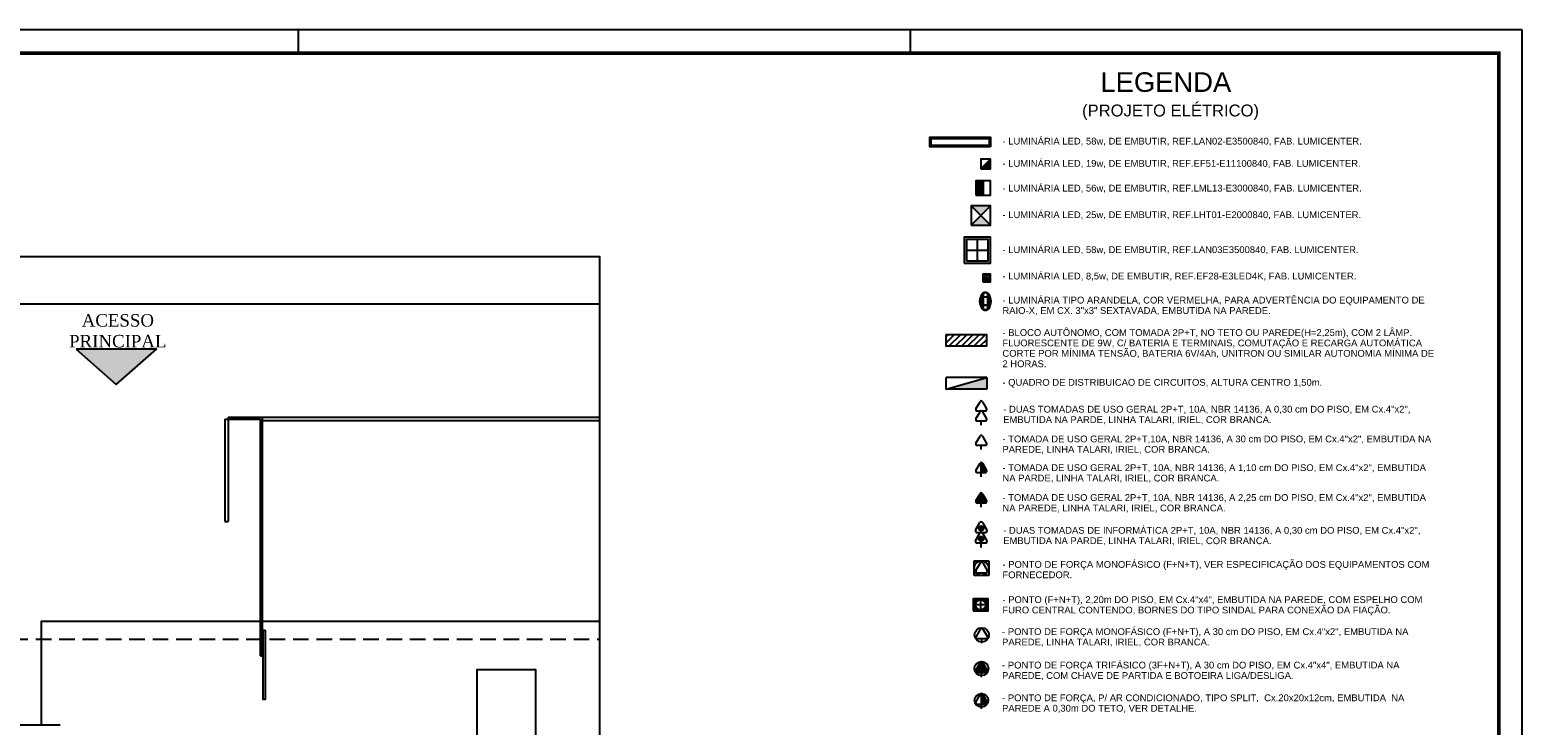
# Model space of a CAD drawing. Extents: x 40.7 to 91.7, y -250.8 to -221.5.
# Tile 15 of 15: x 70.2 to 91.7, y -231.5 to -221.5. Entities that reach past the tile are written whole.
import ezdxf
from ezdxf.enums import TextEntityAlignment as Align

# ---------------------------------------------------------------- set-up
doc = ezdxf.new("R2010")
doc.units = 0
doc.header["$MEASUREMENT"] = 0
doc.linetypes.add('HIDDEN', pattern=[0.375, 0.25, -0.125])
doc.layers.get('0').update_dxf_attribs({"linetype": 'CONTINUOUS'})
for name, color, linetype in [('0-LUMINOTEC', 1, 'CONTINUOUS'), ('ILUMINACAO', 1, 'CONTINUOUS'), ('ILUMINAÇÃO TETO', 12, 'CONTINUOUS'), ('paredes1', 8, 'CONTINUOUS'), ('PRANCHA', 8, 'CONTINUOUS'), ('QUADROS DE CARGA', 7, 'CONTINUOUS'), ('TOMADAS_ENERGIA', 1, 'CONTINUOUS'), ('TOMADAS_GERAIS', 1, 'CONTINUOUS')]:
    doc.layers.add(name, color=color, linetype=linetype)
doc.styles.add('ARIAL', font='arial.ttf')
doc.styles.add('LCR', font='times.ttf', dxfattribs={"height": 0.2})
doc.styles.add('ROMANS', font='romans')
doc.styles.add('TXT', font='txt')

# ---------------------------------------------------------------- blocks, each defined once
blk = doc.blocks.new('A1 1-50')
at = {"layer": 'PRANCHA'}
for p, q in [((3837.076, 272.078), (3794.895, 272.078)), ((3819.419, 271.74), (3819.419, 272.078)), ((3828.248, 271.74), (3828.248, 272.078)), ((3837.076, 242.703), (3837.076, 272.078))]:
    blk.add_line(p, q, dxfattribs=at)
at = {"layer": 'PRANCHA', "const_width": 0.0506}
blk.add_lwpolyline([(3795.739, 271.74), (3795.739, 243.04), (3836.739, 243.04), (3836.739, 271.74), (3795.739, 271.74)], dxfattribs=at)
blk = doc.blocks.new('Tnormal1')
for p, q in [((-1.62, 1.95), (-0.35, 4.14)), ((-1.3, 1.32), (1.28, 1.32)), ((0, 0), (0, 1.32)), ((0.35, 4.14), (1.63, 1.92))]:
    blk.add_line(p, q)
for centre, start, end in [((-1.3, 1.71), 143.1332, 270.777), ((0, 3.97), 26.0479, 153.9521), ((1.3, 1.71), 267.1811, 32.5689)]:
    blk.add_arc(centre, 0.393, start, end)
at = {"style": 'ROMANS', "flags": 8}
for tag, p in [('020', (0.02, 6.3)), ('001', (3.56, 2.23))]:
    blk.add_attdef(tag, text='', height=1.6, dxfattribs=at).set_placement(p, align=Align.MIDDLE_CENTER)
blk = doc.blocks.new('Apwr_temed02')
for p, q in [((-1.62, 1.95), (-0.35, 4.14)), ((-1.3, 1.32), (1.28, 1.32)), ((0, 1.32), (0, 4.36)), ((0, 0), (0, 1.32)), ((0.35, 4.14), (1.63, 1.92))]:
    blk.add_line(p, q)
for centre, start, end in [((-1.3, 1.71), 143.1332, 270.777), ((0, 3.97), 26.0479, 153.9521), ((1.3, 1.71), 267.1811, 32.5689)]:
    blk.add_arc(centre, 0.393, start, end)
at = {"linetype": 'Continuous'}
for points in [[(0, 4.36), (1.63, 1.92), (0.21, 4.3)], [(1.63, 1.92), (0, 4.36), (1.69, 1.72)], [(0, 1.32), (1.69, 1.72), (0, 4.36)], [(1.69, 1.72), (0, 1.32), (1.64, 1.52)], [(1.28, 1.32), (1.64, 1.52), (0, 1.32)], [(0.35, 4.14), (0.21, 4.3), (1.63, 1.92)], [(1.64, 1.52), (1.28, 1.32), (1.49, 1.37)]]:
    blk.add_solid(points, dxfattribs=at)
at = {"style": 'ROMANS', "flags": 8}
for tag, p in [('020', (-4.96, 2.19)), ('001', (3.39, 2.17))]:
    blk.add_attdef(tag, text='', height=1.6, dxfattribs=at).set_placement(p, align=Align.MIDDLE_CENTER)
blk = doc.blocks.new('PONTODUPLO')
for p, q in [((-1.61, 4.99), (-0.34, 7.18)), ((0.36, 7.18), (1.64, 4.96)), ((-1.62, 1.95), (-0.35, 4.14)), ((-1.3, 1.32), (1.28, 1.32)), ((-1.29, 4.36), (1.29, 4.36)), ((0, 0), (0, 1.32)), ((0.35, 4.14), (1.63, 1.92))]:
    blk.add_line(p, q)
for centre, start, end in [((-1.29, 4.75), 143.1332, 270.777), ((0.01, 7.01), 26.0479, 153.9521), ((1.31, 4.75), 267.1811, 32.5689), ((-1.3, 1.71), 143.1332, 270.777), ((0, 3.97), 26.0479, 153.9521), ((1.3, 1.71), 267.1811, 32.5689)]:
    blk.add_arc(centre, 0.393, start, end)
at = {"style": 'ROMANS', "flags": 8}
for tag, p in [('020', (-4.94, 4.09)), ('001', (3.56, 2.23))]:
    blk.add_attdef(tag, text='', height=1.6, dxfattribs=at).set_placement(p, align=Align.MIDDLE_CENTER)
blk = doc.blocks.new('TEALT03')
for p, q in [((-1.62, 1.95), (-0.35, 4.14)), ((-1.3, 1.32), (1.28, 1.32)), ((0, 0), (0, 1.32)), ((0.35, 4.14), (1.63, 1.92))]:
    blk.add_line(p, q)
for centre, start, end in [((-1.3, 1.71), 143.1332, 270.777), ((0, 3.97), 26.0479, 153.9521), ((1.3, 1.71), 267.1811, 32.5689)]:
    blk.add_arc(centre, 0.393, start, end)
at = {"linetype": 'Continuous'}
for points in [[(-1.69, 1.75), (1.28, 1.32), (-1.62, 1.95)], [(1.28, 1.32), (-1.69, 1.75), (-1.31, 1.32)], [(-1.66, 1.54), (-1.31, 1.32), (-1.69, 1.75)], [(-1.31, 1.32), (-1.66, 1.54), (-1.51, 1.38)], [(-1.62, 1.95), (1.49, 1.37), (-0.35, 4.14)], [(1.49, 1.37), (-1.62, 1.95), (1.28, 1.32)], [(-0.35, 4.14), (1.64, 1.52), (-0.21, 4.3)], [(1.64, 1.52), (-0.35, 4.14), (1.49, 1.37)], [(-0.21, 4.3), (1.69, 1.72), (0, 4.36)], [(1.69, 1.72), (-0.21, 4.3), (1.64, 1.52)], [(0, 4.36), (1.63, 1.92), (0.21, 4.3)], [(1.63, 1.92), (0, 4.36), (1.69, 1.72)], [(0.35, 4.14), (0.21, 4.3), (1.63, 1.92)]]:
    blk.add_solid(points, dxfattribs=at)
at = {"style": 'ROMANS', "flags": 8}
for tag, p in [('020', (-4.82, 2.03)), ('001', (3.51, 2.07))]:
    blk.add_attdef(tag, text='', height=1.6, dxfattribs=at).set_placement(p, align=Align.MIDDLE_CENTER)
blk = doc.blocks.new('pl serviço')
at = {"elevation": -4.68}
for points in [[(-321.76, 81.304), (-320.51, 81.304), (-320.51, 81.504), (-321.76, 81.504)], [(-321.735, 81.329), (-320.535, 81.329), (-320.535, 81.479), (-321.735, 81.479)]]:
    blk.add_lwpolyline(points, close=True, dxfattribs=at)
blk = doc.blocks.new('CVHVBNB')
h = blk.add_hatch(color=256)
h.dxf.hatch_style = 1
h.paths.add_polyline_path([(0.2, 0.2), (0, 0), (0.2, 0)])
blk.add_line((0.2, 0.2), (0, 0))
blk.add_lwpolyline([(0, 0), (0.2, 0), (0.2, 0.2), (0, 0.2)], close=True)
blk = doc.blocks.new('GHJGHJHGJGH')
h = blk.add_hatch(color=256)
h.dxf.hatch_style = 1
h.paths.add_polyline_path([(0.15, 0.3), (0, 0.3), (0, 0), (0.15, 0)])
blk.add_line((0.15, 0.3), (0.15, 0))
blk.add_lwpolyline([(0, 0), (0.3, 0), (0.3, 0.3), (0, 0.3)], close=True)
blk = doc.blocks.new('VJMBNM')
h = blk.add_hatch(color=256)
h.dxf.hatch_style = 1
h.paths.add_polyline_path([(0.4, 0.4), (0, 0.4), (0.2, 0.2)])
h.paths.add_polyline_path([(0.2, 0.2), (0, 0), (0.4, 0)])
for p, q in [((0, 0.4), (0.4, 0)), ((0, 0), (0.4, 0.4))]:
    blk.add_line(p, q)
blk.add_lwpolyline([(0, 0), (0.4, 0), (0.4, 0.4), (0, 0.4)], close=True)
blk = doc.blocks.new('XFJHNJDFNGDFJ')
h = blk.add_hatch(color=256)
h.dxf.hatch_style = 1
h.paths.add_polyline_path([(0.54, 0.54), (0, 0.54), (0, 0), (0.54, 0)])
h.paths.add_polyline_path([(0.05, 0.05), (0.05, 0.49), (0.49, 0.49), (0.49, 0.05)], flags=16)
for p, q in [((0.27, 0.49), (0.27, 0.05)), ((0.05, 0.27), (0.49, 0.27))]:
    blk.add_line(p, q)
for points in [[(0, 0), (0.54, 0), (0.54, 0.54), (0, 0.54)], [(0.05, 0.05), (0.49, 0.05), (0.49, 0.49), (0.05, 0.49)]]:
    blk.add_lwpolyline(points, close=True)
blk = doc.blocks.new('VBKBVNVBHJMGFVN')
h = blk.add_hatch(color=256)
h.dxf.hatch_style = 1
h.paths.add_polyline_path([(0.048, 0.07, 1), (0.092, 0.07, 1)])
for points in [[(0, 0), (0.14, 0), (0.14, 0.14), (0, 0.14)], [(0.02, 0.02), (0.12, 0.02), (0.12, 0.12), (0.02, 0.12)]]:
    blk.add_lwpolyline(points, close=True)
blk.add_circle((0.07, 0.07), 0.0216)
blk = doc.blocks.new('TE3PIS08')
for p, q in [((-2.11, 2.11), (2.11, 2.11)), ((-2.11, -2.11), (-2.11, 2.11)), ((-1.59, -0.69), (-0.33, 1.5)), ((0.38, 1.5), (1.65, -0.71)), ((2.11, 2.11), (2.11, -2.11)), ((2.11, -2.11), (-2.11, -2.11)), ((-1.27, -1.32), (1.3, -1.32))]:
    blk.add_line(p, q)
blk.add_circle((0, 0), 2.11)
for centre, start, end in [((0.02, 1.33), 26.0479, 153.9521), ((-1.28, -0.92), 143.1332, 270.777), ((1.32, -0.92), 267.1811, 32.5689)]:
    blk.add_arc(centre, 0.393, start, end)
at = {"style": 'ROMANS', "flags": 8}
for tag, p in [('020', (-4.67, -0.43)), ('001', (3.62, -0.42))]:
    blk.add_attdef(tag, text='', height=1.2, dxfattribs=at).set_placement(p, align=Align.MIDDLE_CENTER)
blk = doc.blocks.new('T_E_ALTA_2')
h = blk.add_hatch(color=256)
h.dxf.hatch_style = 1
h.paths.add_polyline_path([(0.35, 4.14, 0.624289), (-0.35, 4.14), (-1.62, 1.95, 0.62271), (-1.3, 1.32), (1.28, 1.32, 0.609132), (1.63, 1.92)])
for p, q in [((-1.62, 1.95), (-0.35, 4.14)), ((-1.3, 1.32), (1.28, 1.32)), ((0, 0), (0, 1.32)), ((0.35, 4.14), (1.63, 1.92))]:
    blk.add_line(p, q)
for centre, start, end in [((0, 3.97), 26.0479, 153.9521), ((-1.3, 1.71), 143.1332, 270.777), ((1.3, 1.71), 267.1811, 32.5689)]:
    blk.add_arc(centre, 0.393, start, end)
at = {"style": 'ROMANS', "flags": 8}
for tag, p in [('020', (-5.03, 2.2)), ('001', (3.56, 2.23))]:
    blk.add_attdef(tag, text='', height=1.6, dxfattribs=at).set_placement(p, align=Align.MIDDLE_CENTER)
blk = doc.blocks.new('TEBAI01')
for p, q in [((-1.62, 1.95), (-0.35, 4.14)), ((-1.3, 1.32), (1.28, 1.32)), ((0, 0), (0, 1.32)), ((0.35, 4.14), (1.63, 1.92))]:
    blk.add_line(p, q)
for centre, start, end in [((0, 3.97), 26.0479, 153.9521), ((-1.3, 1.71), 143.1332, 270.777), ((1.3, 1.71), 267.1811, 32.5689)]:
    blk.add_arc(centre, 0.393, start, end)
at = {"style": 'ROMANS', "flags": 8}
for tag, p in [('020', (-5.03, 2.2)), ('001', (3.56, 2.23))]:
    blk.add_attdef(tag, text='', height=1.6, dxfattribs=at).set_placement(p, align=Align.MIDDLE_CENTER)
blk = doc.blocks.new('T_INF_BAI_02')
h = blk.add_hatch(color=256)
h.paths.add_polyline_path([(0.71, 5.52, 1), (-0.72, 5.52, 1)])
h.paths.add_polyline_path([(0.71, 2.48, 1), (-0.72, 2.48, 1)])
for p, q in [((-1.62, 4.99), (-0.35, 7.18)), ((-1.3, 4.36), (1.28, 4.36)), ((0.35, 7.18), (1.63, 4.96)), ((-1.62, 1.95), (-0.35, 4.14)), ((-1.3, 1.32), (1.28, 1.32)), ((0, 0), (0, 1.32)), ((0.35, 4.14), (1.63, 1.92))]:
    blk.add_line(p, q)
for centre in [(-0.01, 5.52), (-0.01, 2.48)]:
    blk.add_circle(centre, 0.712)
for centre, start, end in [((-1.3, 4.75), 143.1332, 270.777), ((0, 7.01), 26.0479, 153.9521), ((0, 3.97), 26.0479, 153.9521), ((1.3, 4.75), 267.1811, 32.5689), ((-1.3, 1.71), 143.1332, 270.777), ((1.3, 1.71), 267.1811, 32.5689)]:
    blk.add_arc(centre, 0.393, start, end)
at = {"style": 'ROMANS', "flags": 8}
for tag, p in [('020', (-5.03, 2.2)), ('001', (3.56, 2.23))]:
    blk.add_attdef(tag, text='', height=1.6, dxfattribs=at).set_placement(p, align=Align.MIDDLE_CENTER)
blk = doc.blocks.new('016601')
at = {"layer": '0-LUMINOTEC'}
for p, q in [((-16.5, 2.1), (-12.5, 2.1)), ((-16.4, 2.3), (-12.5, 2.3)), ((-12.5, 4.5), (-12.5, -4.5)), ((-12.3, 4.5), (-12.3, -4.5)), ((-12.3, 2.3), (-4.7, 2.3)), ((-12.3, 2.1), (-4.7, 2.1)), ((-4.7, 4.5), (-4.7, -4.5)), ((-4.5, 4.5), (-4.5, -4.5)), ((-4.5, 2.3), (-0.6, 2.3)), ((-4.5, 2.1), (-0.5, 2.1)), ((-16.5, -2.1), (-12.5, -2.1)), ((-16.4, -2.3), (-12.5, -2.3)), ((-12.3, -2.1), (-4.7, -2.1)), ((-12.3, -2.3), (-4.7, -2.3)), ((-4.5, -2.1), (-0.5, -2.1)), ((-4.5, -2.3), (-0.6, -2.3))]:
    blk.add_line(p, q, dxfattribs=at)
blk.add_lwpolyline([(-12.5, -4.5), (-4.5, -4.5, 0.414214), (0, 0), (0, 0, 0.414214), (-4.5, 4.5), (-12.5, 4.5, 0.414214), (-17, 0), (-17, 0, 0.414214)], format="xyb", close=True, dxfattribs=at)
for points in [[(-15.9, 2.1, 0.140097), (-16.5, 0, 0.140097), (-15.9, -2.1, 0.140097)], [(-12.5, 4), (-12.5, 4, 0.241649), (-15.7, 2.3)], [(-1.3, 2.3, 0.241649), (-4.5, 4)], [(-1.1, -2.1, 0.140097), (-0.5, 0, 0.140097), (-1.1, 2.1, 0.140097)], [(-15.7, -2.3, 0.241649), (-12.5, -4)], [(-4.5, -4), (-4.5, -4, 0.241649), (-1.3, -2.3)]]:
    blk.add_lwpolyline(points, format="xyb", dxfattribs=at)
for points in [[(-4.7, 4), (-12.3, 4)], [(-12.3, -4), (-4.7, -4)]]:
    blk.add_lwpolyline(points, dxfattribs=at)
for centre, start, end in [((-8.5, -2.2), 59.3153, 120.6847), ((-8.5, 2.2), 239.3153, 300.6847)]:
    blk.add_arc(centre, 7.84, start, end, dxfattribs=at)
blk = doc.blocks.new('TE3MED06')
for p, q in [((0, 1.32), (0, 4.36)), ((-1.62, 1.95), (-0.35, 4.14)), ((-1.3, 1.32), (1.28, 1.32)), ((0, 0), (0, 1.32)), ((0.35, 4.14), (1.63, 1.92))]:
    blk.add_line(p, q)
blk.add_circle((-0.01, 2.44), 1.98)
for centre, start, end in [((0, 3.97), 26.0479, 153.9521), ((-1.3, 1.71), 143.1332, 270.777), ((1.3, 1.71), 267.1811, 32.5689)]:
    blk.add_arc(centre, 0.393, start, end)
at = {"linetype": 'Continuous'}
for points in [[(0, 4.36), (1.63, 1.92), (0.21, 4.3)], [(1.63, 1.92), (0, 4.36), (1.69, 1.72)], [(0, 1.32), (1.69, 1.72), (0, 4.36)], [(1.69, 1.72), (0, 1.32), (1.64, 1.52)], [(1.28, 1.32), (1.64, 1.52), (0, 1.32)], [(0.35, 4.14), (0.21, 4.3), (1.63, 1.92)], [(1.64, 1.52), (1.28, 1.32), (1.49, 1.37)]]:
    blk.add_solid(points, dxfattribs=at)
at = {"style": 'ROMANS', "flags": 8}
for tag, p in [('020', (-5.08, 2.06)), ('001', (3.71, 2.06))]:
    blk.add_attdef(tag, text='', height=1.6, dxfattribs=at).set_placement(p, align=Align.MIDDLE_CENTER)
blk = doc.blocks.new('P_CHUV')
h = blk.add_hatch(color=256)
h.paths.add_polyline_path([(-1.7, 4.76), (-1.7, 0.4), (1.69, 0.4), (1.69, 4.76)])
h.paths.add_polyline_path([(1.49, 2.58, -1), (-1.49, 2.58, -1)], flags=16)
for p, q in [((-1.2, 2.58), (1.2, 2.58)), ((0, 3.78), (0, 1.37))]:
    blk.add_line(p, q)
blk.add_lwpolyline([(1.69, 0.4), (1.69, 4.76), (-1.7, 4.76), (-1.7, 0.4)], close=True)
blk.add_circle((0, 2.58), 1.49)
at = {"style": 'ROMANS', "flags": 8}
for tag, p in [('020', (-5.02, 2.2)), ('001', (3.93, 2.23))]:
    blk.add_attdef(tag, text='', height=1.6, dxfattribs=at).set_placement(p, align=Align.MIDDLE_CENTER)

msp = doc.modelspace()

# ---------------------------------------------------------------- hatches: boundary and pattern name
at = {"layer": 'ILUMINACAO'}
h = msp.add_hatch(dxfattribs=at)
h.set_pattern_fill('ANSI31', color=256, scale=0.019945, style=0)
h.set_pattern_definition([(45, (-417.592175, -462.75659), (-0.04477783, 0.04477783), [])])
h.paths.add_polyline_path([(83.966, -226.018), (83.966, -225.856), (83.377, -225.856), (83.377, -226.018)])
at = {"layer": 'paredes1'}
h = msp.add_hatch(color=256, dxfattribs=at)
h.dxf.hatch_style = 1
h.paths.add_polyline_path([(70.824, -226.066), (71.405, -226.574), (71.987, -226.066)])

# ---------------------------------------------------------------- linework, layer by layer
at = {"layer": 'ILUMINACAO'}
msp.add_lwpolyline([(83.377, -225.856), (83.377, -226.018), (83.966, -226.018), (83.966, -225.856)], close=True, dxfattribs=at)
at = {"layer": 'paredes1'}
for p, q in [((52.269, -225.411), (78.38, -225.411)), ((72.973, -227.074), (73.484, -227.074)), ((72.973, -227.074), (72.973, -228.553)), ((73.018, -227.044), (73.018, -228.553)), ((73.018, -227.044), (78.38, -227.044)), ((73.484, -230.488), (73.484, -227.074)), ((73.484, -227.094), (78.38, -227.094)), ((73.514, -230.488), (73.514, -227.044)), ((72.973, -228.553), (73.018, -228.553)), ((73.484, -230.488), (73.514, -230.488)), ((64.783, -231.488), (70.594, -231.488))]:
    msp.add_line(p, q, dxfattribs=at)
at = {"layer": 'paredes1', "linetype": 'HIDDEN', "ltscale": 0.9}
msp.add_line((56.068, -230.248), (78.38, -230.248), dxfattribs=at)
at = {"layer": 'paredes1'}
for points in [[(52.269, -224.725), (78.38, -224.725), (78.38, -246.443), (52.269, -246.443)], [(73.554, -230.122), (73.554, -231.122), (73.524, -231.122), (73.524, -230.122)], [(76.609, -231.743), (77.459, -231.743), (77.459, -230.693), (76.609, -230.693)]]:
    msp.add_lwpolyline(points, close=True, dxfattribs=at)
for points in [[(70.824, -226.066), (71.405, -226.574), (71.987, -226.066), (70.824, -226.066)], [(78.38, -229.993), (70.322, -229.993), (70.322, -231.493)]]:
    msp.add_lwpolyline(points, dxfattribs=at)
at = {"layer": 'QUADROS DE CARGA', "color": 1}
for p, q in [((83.38, -226.469), (83.966, -226.469)), ((83.38, -226.643), (83.966, -226.472)), ((83.38, -226.645), (83.38, -226.474)), ((83.966, -226.472), (83.966, -226.643)), ((83.966, -226.643), (83.38, -226.643))]:
    msp.add_line(p, q, dxfattribs=at)
msp.add_solid([(83.38, -226.643), (83.966, -226.472), (83.966, -226.643)], dxfattribs=at)
at = {"layer": 'TOMADAS_ENERGIA'}
msp.add_circle((83.894, -230.188), 0.103, dxfattribs=at)
at = {"layer": 'TOMADAS_GERAIS'}
msp.add_circle((83.89, -230.673), 0.102, dxfattribs=at)

# ---------------------------------------------------------------- block references
msp.add_blockref('A1 1-50', (-3745.384, -493.534))
at = {"layer": '0-LUMINOTEC', "xscale": 0.0150000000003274, "yscale": 0.0150000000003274, "zscale": 0.0150000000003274, "rotation": 270}
msp.add_blockref('016601', (83.946, -225.501), dxfattribs=at)
at = {"layer": 'ILUMINAÇÃO TETO'}
for name, p, xscale, yscale, zscale in [('pl serviço', (-141.213, -280.058, 3.276), -0.7, 0.7, 0.7), ('CVHVBNB', (83.879, -223.461), 0.7, 0.7, 0.7), ('GHJGHJHGJGH', (83.809, -223.844), 0.7, 0.7, 0.7), ('VJMBNM', (83.739, -224.274), 0.7, 0.7, 0.7), ('XFJHNJDFNGDFJ', (83.641, -224.825), 0.7, 0.7, 0.7), ('VBKBVNVBHJMGFVN', (83.911, -225.091), 0.7700000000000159, 0.7700000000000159, 0.7700000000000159)]:
    msp.add_blockref(name, p, dxfattribs=dict(at, xscale=xscale, yscale=yscale, zscale=zscale))
at = {"layer": 'TOMADAS_ENERGIA'}
for name, p, xscale, yscale, zscale in [('PONTODUPLO', (83.886, -227.162), 0.047214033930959, 0.047214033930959, 0.047214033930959), ('Tnormal1', (83.886, -227.514), 0.0470008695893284, 0.0470008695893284, 0.0470008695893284), ('Apwr_temed02', (83.886, -227.905), 0.0467960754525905, 0.0467960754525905, 0.0467960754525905), ('TEALT03', (83.886, -228.344), 0.0468051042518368, 0.0468051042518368, 0.0468051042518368), ('T_INF_BAI_02', (83.886, -228.926), 0.0500000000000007, 0.0500000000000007, 0.0500000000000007), ('TE3PIS08', (83.89, -229.224), 0.0500000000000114, 0.0500000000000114, 0.0500000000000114), ('TEBAI01', (83.894, -230.309), -0.0499999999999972, 0.0500000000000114, 0.05)]:
    msp.add_blockref(name, p, dxfattribs=dict(at, xscale=xscale, yscale=yscale, zscale=zscale))
at = {"layer": 'TOMADAS_ENERGIA', "xscale": 0.0500000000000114, "yscale": 0.0500000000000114, "zscale": 0.0500000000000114, "rotation": 270}
msp.add_blockref('P_CHUV', (83.748, -229.754), dxfattribs=at)
at = {"layer": 'TOMADAS_GERAIS'}
for name, p, xscale, yscale, zscale in [('T_E_ALTA_2', (83.89, -230.796), 0.0500000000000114, 0.0500000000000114, 0.0500000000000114), ('TE3MED06', (83.89, -231.254), 0.0499999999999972, 0.0499999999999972, 0.0499999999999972)]:
    msp.add_blockref(name, p, dxfattribs=dict(at, xscale=xscale, yscale=yscale, zscale=zscale))

# ---------------------------------------------------------------- texts
at = {"layer": 'paredes1', "insert": (70.418, -225.559), "char_height": 0.18, "width": 1.96141, "attachment_point": 1, "style": 'LCR'}
msp.add_mtext('{\\W7.18336; }ACESSO \\P{\\W4.50074; }PRINCIPAL ', dxfattribs=at)
at = {"layer": 'QUADROS DE CARGA', "color": 7, "style": 'ARIAL'}
for s, height, p in [('LEGENDA', 0.2827, (85.607, -222.352)), ('(PROJETO ELÉTRICO)', 0.1713, (85.342, -222.706))]:
    msp.add_text(s, height=height, dxfattribs=at).set_placement(p)
at = {"layer": 'QUADROS DE CARGA', "color": 7, "attachment_point": 1, "line_spacing_factor": 0.923077, "style": 'TXT'}
for s, insert, char_height, width in [('\\pt0.87886;{\\fArial|b0|i0|c0|p34;- LUMINÁRIA LED, 58w, DE EMBUTIR, REF\\C256;.LAN02-E3500840, FAB. LUMICENTER.}', (84.192, -223.014), 0.097651, 6.23568), ('{\\fArial|b0|i0|c0|p34;- LUMINÁRIA LED, 19w, DE EMBUTIR, \\C256;REF.EF51-E11100840, FAB. LUMICENTER.}', (84.192, -223.335), 0.09765, 6.56258), ('{\\fArial|b0|i0|c0|p34;- LUMINÁRIA LED, 56w, DE EMBUTIR, \\C256;REF.LML13-E3000840, FAB. LUMICENTER.}', (84.192, -223.692), 0.09765, 6.56258), ('{\\fArial|b0|i0|c0|p34;- LUMINÁRIA LED, 25w, DE EMBUTIR, \\C256;REF.LHT01-E2000840, FAB. LUMICENTER.}', (84.192, -224.076), 0.09765, 6.56258), ('{\\fArial|b0|i0|c0|p34;- LUMINÁRIA LED, 58w, DE EMBUTIR, \\C256;REF.LAN03E3500840, FAB. LUMICENTER.}', (84.192, -224.58), 0.09765, 6.56258), ('{\\fArial|b0|i0|c0|p34;- LUMINÁRIA LED, 8,5w, DE EMBUTIR, \\C256;REF.EF28-E3LED4K, FAB. LUMICENTER.}', (84.192, -224.961), 0.09765, 6.56258), ('{\\fArial|b0|i0|c0|p34;- LUMINÁRIA TIPO ARANDELA, COR VERMELHA, PARA ADVERTÊNCIA DO EQUIPAMENTO DE RAIO-X, EM CX. 3"x3" SEXTAVADA, EMBUTIDA NA PAREDE.}', (84.192, -225.308), 0.097651, 6.56258), ('{\\fArial|b0|i0|c0|p34;- BLOCO AUTÔNOMO, COM TOMADA 2P+T, NO TETO OU PAREDE(H=2,25m), COM 2 LÂMP. FLUORESCENTE DE 9W, C/ BATERIA E TERMINAIS, COMUTAÇÃO E RECARGA AUTOMÁTICA CORTE POR MÍNIMA TENSÃO, BATERIA 6V/4Ah, UNITRON OU SIMILAR AUTONOMIA MÍNIMA DE 2 HORAS.}', (84.192, -225.776), 0.097651, 6.23568), ('{\\fArial|b0|i0|c0|p34;- QUADRO DE DISTRIBUICAO DE CIRCUITOS, ALTURA CENTRO 1,50m.}', (84.192, -226.495), 0.09765, 6.23568), ('{\\fArial|b0|i0|c0|p34;- DUAS TOMADAS DE USO GERAL 2P+T, 10A, NBR 14136, A 0,30 cm DO PISO, EM Cx.4"x2", EMBUTIDA NA PARDE, LINHA TALARI, IRIEL, COR BRANCA.}', (84.203, -226.882), 0.097651, 6.23568), ('{\\fArial|b0|i0|c0|p34;- TOMADA DE USO GERAL 2P+T,10A, NBR 14136, A 30 cm DO PISO, EM Cx.4"x2", EMBUTIDA NA PAREDE, LINHA TALARI, IRIEL, COR BRANCA.}', (84.192, -227.311), 0.097651, 6.23568), ('{\\fArial|b0|i0|c0|p34;- TOMADA DE USO GERAL 2P+T, 10A, NBR 14136, A 1,10 cm DO PISO, EM Cx.4"x2", EMBUTIDA NA PARDE, LINHA TALARI, IRIEL, COR BRANCA.}', (84.192, -227.726), 0.097651, 6.23568), ('{\\fArial|b0|i0|c0|p34;- TOMADA DE USO GERAL 2P+T, 10A, NBR 14136, A 2,25 cm DO PISO, EM Cx.4"x2", EMBUTIDA NA PAREDE, LINHA TALARI, IRIEL, COR BRANCA.}', (84.192, -228.157), 0.097651, 6.23568), ('{\\fArial|b0|i0|c0|p34;- DUAS TOMADAS DE INFORMÁTICA 2P+T, 10A, NBR 14136, A 0,30 cm DO PISO, EM Cx.4"x2", EMBUTIDA NA PARDE, LINHA TALARI, IRIEL, COR BRANCA.}', (84.203, -228.63), 0.097651, 6.23568), ('{\\fArial|b0|i0|c0|p34;- PONTO DE FORÇA MONOFÁSICO (F+N+T), VER ESPECIFICAÇÃO DOS EQUIPAMENTOS COM FORNECEDOR.}', (84.192, -229.122), 0.097651, 6.23568), ('{\\fArial|b0|i0|c0|p34;- PONTO (F+N+T), 2,20m DO PISO, EM Cx.4"x4", EMBUTIDA NA PAREDE, COM ESPELHO COM FURO CENTRAL CONTENDO, BORNES DO TIPO SINDAL PARA CONEXÃO DA FIAÇÃO.}', (84.192, -229.63), 0.097651, 6.23568), ('{\\fArial|b0|i0|c0|p34;- PONTO DE FORÇA MONOFÁSICO (F+N+T), A 30 cm DO PISO, EM Cx.4"x2", EMBUTIDA NA PAREDE, LINHA TALARI, IRIEL, COR BRANCA.}', (84.187, -230.092), 0.097651, 6.23568), ('{\\fArial|b0|i0|c0|p34;- PONTO DE FORÇA TRIFÁSICO (3F+N+T), A 30 cm DO PISO, EM Cx.4"x4", EMBUTIDA NA PAREDE, COM CHAVE DE PARTIDA E BOTOEIRA LIGA/DESLIGA.}', (84.187, -230.575), 0.097651, 6.23568), ('{\\fArial|b0|i0|c0|p34;- PONTO DE FORÇA, P/ AR CONDICIONADO, TIPO SPLIT,  Cx.20x20x12cm, EMBUTIDA  NA PAREDE A 0,30m DO TETO, VER DETALHE.}', (84.187, -231.047), 0.097651, 6.23568)]:
    msp.add_mtext(s, dxfattribs=dict(at, insert=insert, char_height=char_height, width=width))

doc.saveas('drawing.dxf')
